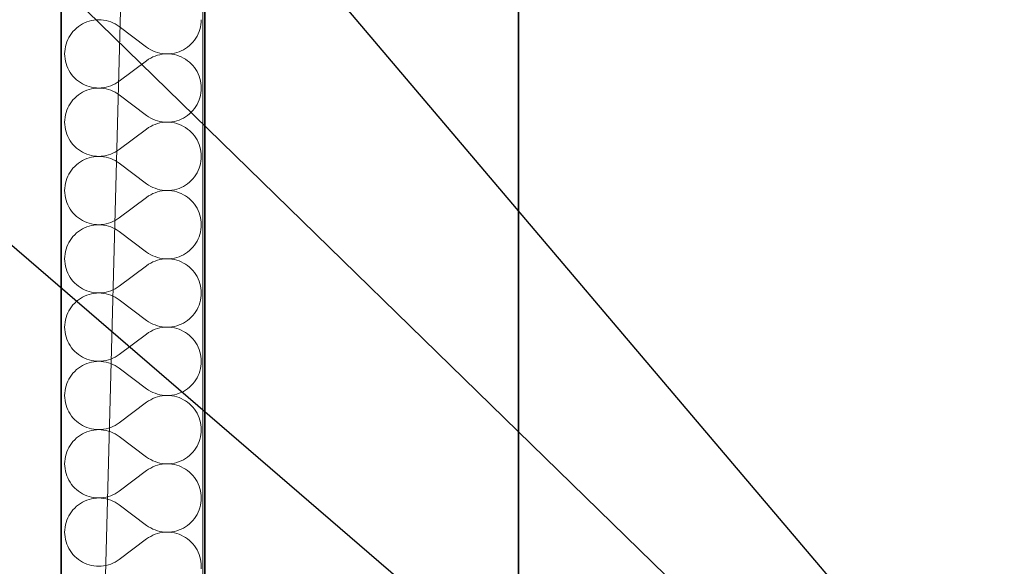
# Model space of a CAD drawing. Header units: millimetres. Extents: x -8078 to 241103, y -4319 to 602442.
# Tile 112 of 148: x 80124 to 81222, y 283381 to 283991. Entities that reach past the tile are written whole.
import ezdxf

# ---------------------------------------------------------------- set-up
doc = ezdxf.new("R2010")
doc.units = ezdxf.units.MM
doc.header["$MEASUREMENT"] = 0
for name, color, linetype in [('#podkład', 252, 'Continuous'), ('- A - ocieplenie', 7, 'Continuous'), ('FLUID-WK6-150-NUM', 7, 'Continuous'), ('Konstrukcja - Stropy', 7, 'Continuous'), ('Konstrukcja - Ściany zewnętrzne', 7, 'Continuous')]:
    doc.layers.add(name, color=color, linetype=linetype)
doc.styles.add('FDBES', font='simplex.shx')
doc.dimstyles.new('FDBES', dxfattribs={"dimscale": 50, "dimtxt": 4, "dimasz": 2.5, "dimexe": 0.8, "dimexo": 2, "dimgap": 1, "dimtad": 1, "dimdsep": 46, "dimtxsty": 'FDBES', "dimcen": 2.5, "dimclrd": 4, "dimclre": 5, "dimadec": 0, "dimazin": 0, "dimtfac": 1, "dimtmove": 0, "dimatfit": 3, "dimfxl": 1, "dimarcsym": 0})

# ---------------------------------------------------------------- blocks, each defined once
blk = doc.blocks.new('UHYGFFFF')
at = {"layer": '- A - ocieplenie', "color": 252, "linetype": 'Continuous', "lineweight": 35, "ltscale": 100}
for p, q in [((19777.5, 387506.9), (19777.5, 382744.3)), ((19937.5, 382893.7), (19937.5, 387506.9))]:
    blk.add_line(p, q, dxfattribs=at)
at = {"layer": '- A - ocieplenie', "color": 252, "linetype": 'Continuous', "lineweight": 13, "ltscale": 100}
for p, q in [((19806.1, 384507.2), (19803.6, 384506.2)), ((19808.7, 384508.1), (19806.1, 384507.2)), ((19811.3, 384508.8), (19808.7, 384508.1)), ((19814, 384509.2), (19811.3, 384508.8)), ((19816.7, 384509.5), (19814, 384509.2)), ((19819.4, 384509.6), (19816.7, 384509.5)), ((19822.1, 384509.5), (19819.4, 384509.6)), ((19824.8, 384509.2), (19822.1, 384509.5)), ((19827.5, 384508.7), (19824.8, 384509.2)), ((19830.1, 384508.1), (19827.5, 384508.7)), ((19832.7, 384507.2), (19830.1, 384508.1)), ((19835.2, 384506.2), (19832.7, 384507.2)), ((19933.3, 384504.2), (19933.6, 384506.9)), ((19933.6, 384506.9), (19933.7, 384509.6)), ((19790.6, 384496.5), (19788.9, 384494.4)), ((19792.5, 384498.5), (19790.6, 384496.5)), ((19794.4, 384500.3), (19792.5, 384498.5)), ((19796.6, 384502), (19794.4, 384500.3)), ((19798.8, 384503.6), (19796.6, 384502)), ((19801.1, 384505), (19798.8, 384503.6)), ((19803.6, 384506.2), (19801.1, 384505)), ((19837.7, 384504.9), (19835.2, 384506.2)), ((19840, 384503.6), (19837.7, 384504.9)), ((19842.2, 384502), (19840, 384503.6)), ((19872.7, 384479.1), (19842.2, 384502)), ((19930.2, 384493.8), (19931.3, 384496.3)), ((19931.3, 384496.3), (19932.1, 384498.9)), ((19932.1, 384498.9), (19932.8, 384501.5)), ((19932.8, 384501.5), (19933.3, 384504.2)), ((19783.7, 384484.8), (19782.8, 384482.3)), ((19784.7, 384487.4), (19783.7, 384484.8)), ((19786, 384489.8), (19784.7, 384487.4)), ((19787.3, 384492.1), (19786, 384489.8)), ((19788.9, 384494.4), (19787.3, 384492.1)), ((19924.4, 384484.7), (19926.1, 384486.8)), ((19926.1, 384486.8), (19927.6, 384489)), ((19927.6, 384489), (19929, 384491.4)), ((19929, 384491.4), (19930.2, 384493.8)), ((19781.4, 384474.2), (19781.3, 384471.5)), ((19781.7, 384476.9), (19781.4, 384474.2)), ((19782.2, 384479.6), (19781.7, 384476.9)), ((19782.8, 384482.3), (19782.2, 384479.6)), ((19872.7, 384479.1), (19875, 384477.6)), ((19875, 384477.6), (19877.3, 384476.2)), ((19877.3, 384476.2), (19879.7, 384475)), ((19879.7, 384475), (19882.2, 384473.9)), ((19882.2, 384473.9), (19884.8, 384473.1)), ((19906.3, 384473.1), (19908.9, 384473.9)), ((19908.9, 384473.9), (19911.4, 384475)), ((19911.4, 384475), (19913.8, 384476.2)), ((19913.8, 384476.2), (19916.2, 384477.6)), ((19916.2, 384477.6), (19918.4, 384479.1)), ((19918.4, 384479.1), (19920.5, 384480.8)), ((19920.5, 384480.8), (19922.5, 384482.7)), ((19922.5, 384482.7), (19924.4, 384484.7)), ((19781.3, 384471.5), (19781.4, 384468.8)), ((19781.4, 384468.8), (19781.7, 384466.1)), ((19781.7, 384466.1), (19782.2, 384463.4)), ((19782.2, 384463.4), (19782.8, 384460.8)), ((19872.7, 384463.9), (19842.2, 384441)), ((19875, 384465.5), (19872.7, 384463.9)), ((19877.3, 384466.8), (19875, 384465.5)), ((19879.7, 384468.1), (19877.3, 384466.8)), ((19882.2, 384469.1), (19879.7, 384468.1)), ((19884.8, 384470), (19882.2, 384469.1)), ((19884.8, 384473.1), (19887.4, 384472.4)), ((19887.4, 384470.6), (19884.8, 384470)), ((19887.4, 384472.4), (19890.1, 384471.9)), ((19890.1, 384471.1), (19887.4, 384470.6)), ((19890.1, 384471.9), (19892.8, 384471.6)), ((19892.8, 384471.4), (19890.1, 384471.1)), ((19892.8, 384471.6), (19895.5, 384471.5)), ((19895.5, 384471.5), (19892.8, 384471.4)), ((19895.5, 384471.5), (19898.3, 384471.6)), ((19898.3, 384471.4), (19895.5, 384471.5)), ((19898.3, 384471.6), (19901, 384471.9)), ((19901, 384471.1), (19898.3, 384471.4)), ((19901, 384471.9), (19903.7, 384472.4)), ((19903.7, 384470.7), (19901, 384471.1)), ((19903.7, 384472.4), (19906.3, 384473.1)), ((19906.3, 384470), (19903.7, 384470.7)), ((19908.9, 384469.1), (19906.3, 384470)), ((19911.4, 384468.1), (19908.9, 384469.1)), ((19913.8, 384466.9), (19911.4, 384468.1)), ((19916.2, 384465.5), (19913.8, 384466.9)), ((19918.4, 384463.9), (19916.2, 384465.5)), ((19920.5, 384462.2), (19918.4, 384463.9)), ((19782.8, 384460.8), (19783.7, 384458.2)), ((19783.7, 384458.2), (19784.7, 384455.7)), ((19784.7, 384455.7), (19786, 384453.3)), ((19786, 384453.3), (19787.3, 384450.9)), ((19922.5, 384460.4), (19920.5, 384462.2)), ((19924.4, 384458.4), (19922.5, 384460.4)), ((19926.1, 384456.3), (19924.4, 384458.4)), ((19927.6, 384454), (19926.1, 384456.3)), ((19929, 384451.7), (19927.6, 384454)), ((19787.3, 384450.9), (19788.9, 384448.7)), ((19788.9, 384448.7), (19790.6, 384446.6)), ((19790.6, 384446.6), (19792.5, 384444.6)), ((19792.5, 384444.6), (19794.4, 384442.7)), ((19794.4, 384442.7), (19796.6, 384441)), ((19796.6, 384441), (19798.8, 384439.5)), ((19840, 384439.5), (19842.2, 384441)), ((19930.2, 384449.3), (19929, 384451.7)), ((19931.3, 384446.7), (19930.2, 384449.3)), ((19932.1, 384444.2), (19931.3, 384446.7)), ((19932.8, 384441.5), (19932.1, 384444.2)), ((19933.3, 384438.9), (19932.8, 384441.5)), ((19798.8, 384439.5), (19801.1, 384438.1)), ((19801.1, 384438.1), (19803.6, 384436.9)), ((19803.6, 384430), (19801.1, 384428.8)), ((19803.6, 384436.9), (19806.1, 384435.8)), ((19806.1, 384431), (19803.6, 384430)), ((19806.1, 384435.8), (19808.7, 384435)), ((19808.7, 384431.9), (19806.1, 384431)), ((19808.7, 384435), (19811.3, 384434.3)), ((19811.3, 384432.6), (19808.7, 384431.9)), ((19811.3, 384434.3), (19814, 384433.8)), ((19814, 384433), (19811.3, 384432.6)), ((19814, 384433.8), (19816.7, 384433.5)), ((19816.7, 384433.3), (19814, 384433)), ((19816.7, 384433.5), (19819.4, 384433.4)), ((19819.4, 384433.4), (19816.7, 384433.3)), ((19819.4, 384433.4), (19822.1, 384433.5)), ((19822.1, 384433.3), (19819.4, 384433.4)), ((19822.1, 384433.5), (19824.8, 384433.8)), ((19824.8, 384433), (19822.1, 384433.3)), ((19824.8, 384433.8), (19827.5, 384434.3)), ((19827.5, 384432.6), (19824.8, 384433)), ((19827.5, 384434.3), (19830.1, 384435)), ((19830.1, 384431.9), (19827.5, 384432.6)), ((19830.1, 384435), (19832.7, 384435.8)), ((19832.7, 384431), (19830.1, 384431.9)), ((19832.7, 384435.8), (19835.2, 384436.9)), ((19835.2, 384430), (19832.7, 384431)), ((19835.2, 384436.9), (19837.7, 384438.1)), ((19837.7, 384428.8), (19835.2, 384430)), ((19837.7, 384438.1), (19840, 384439.5)), ((19933.6, 384436.1), (19933.3, 384438.9)), ((19933.3, 384428), (19933.6, 384430.7)), ((19933.7, 384433.4), (19933.6, 384436.1)), ((19933.6, 384430.7), (19933.7, 384433.4)), ((19790.6, 384420.3), (19788.9, 384418.2)), ((19792.5, 384422.3), (19790.6, 384420.3)), ((19794.4, 384424.1), (19792.5, 384422.3)), ((19796.6, 384425.8), (19794.4, 384424.1)), ((19798.8, 384427.4), (19796.6, 384425.8)), ((19801.1, 384428.8), (19798.8, 384427.4)), ((19840, 384427.4), (19837.7, 384428.8)), ((19842.2, 384425.8), (19840, 384427.4)), ((19872.7, 384403), (19842.2, 384425.8)), ((19930.2, 384417.6), (19931.3, 384420.1)), ((19931.3, 384420.1), (19932.1, 384422.7)), ((19932.1, 384422.7), (19932.8, 384425.3)), ((19932.8, 384425.3), (19933.3, 384428)), ((19783.7, 384408.7), (19782.8, 384406.1)), ((19784.7, 384411.2), (19783.7, 384408.7)), ((19786, 384413.6), (19784.7, 384411.2)), ((19787.3, 384415.9), (19786, 384413.6)), ((19788.9, 384418.2), (19787.3, 384415.9)), ((19922.5, 384406.5), (19924.4, 384408.5)), ((19924.4, 384408.5), (19926.1, 384410.6)), ((19926.1, 384410.6), (19927.6, 384412.8)), ((19927.6, 384412.8), (19929, 384415.2)), ((19929, 384415.2), (19930.2, 384417.6)), ((19781.4, 384398.1), (19781.3, 384395.3)), ((19781.7, 384400.8), (19781.4, 384398.1)), ((19782.2, 384403.4), (19781.7, 384400.8)), ((19782.8, 384406.1), (19782.2, 384403.4)), ((19872.7, 384403), (19875, 384401.4)), ((19875, 384401.4), (19877.3, 384400)), ((19877.3, 384400), (19879.7, 384398.8)), ((19879.7, 384398.8), (19882.2, 384397.7)), ((19882.2, 384397.7), (19884.8, 384396.9)), ((19906.3, 384396.9), (19908.9, 384397.7)), ((19908.9, 384397.7), (19911.4, 384398.8)), ((19911.4, 384398.8), (19913.8, 384400)), ((19913.8, 384400), (19916.2, 384401.4)), ((19916.2, 384401.4), (19918.4, 384402.9)), ((19918.4, 384402.9), (19920.5, 384404.6)), ((19920.5, 384404.6), (19922.5, 384406.5)), ((19781.3, 384395.3), (19781.4, 384392.6)), ((19781.4, 384392.6), (19781.7, 384389.9)), ((19781.7, 384389.9), (19782.2, 384387.2)), ((19782.2, 384387.2), (19782.8, 384384.6)), ((19872.7, 384387.7), (19842.2, 384364.9)), ((19875, 384389.3), (19872.7, 384387.7)), ((19877.3, 384390.7), (19875, 384389.3)), ((19879.7, 384391.9), (19877.3, 384390.7)), ((19882.2, 384392.9), (19879.7, 384391.9)), ((19884.8, 384393.8), (19882.2, 384392.9)), ((19884.8, 384396.9), (19887.4, 384396.2)), ((19887.4, 384394.5), (19884.8, 384393.8)), ((19887.4, 384396.2), (19890.1, 384395.7)), ((19890.1, 384394.9), (19887.4, 384394.5)), ((19890.1, 384395.7), (19892.8, 384395.4)), ((19892.8, 384395.2), (19890.1, 384394.9)), ((19892.8, 384395.4), (19895.5, 384395.3)), ((19895.5, 384395.3), (19892.8, 384395.2)), ((19895.5, 384395.3), (19898.3, 384395.4)), ((19898.3, 384395.2), (19895.5, 384395.3)), ((19898.3, 384395.4), (19901, 384395.7)), ((19901, 384394.9), (19898.3, 384395.2)), ((19901, 384395.7), (19903.7, 384396.2)), ((19903.7, 384394.5), (19901, 384394.9)), ((19903.7, 384396.2), (19906.3, 384396.9)), ((19906.3, 384393.8), (19903.7, 384394.5)), ((19908.9, 384392.9), (19906.3, 384393.8)), ((19911.4, 384391.9), (19908.9, 384392.9)), ((19913.8, 384390.7), (19911.4, 384391.9)), ((19916.2, 384389.3), (19913.8, 384390.7)), ((19918.4, 384387.7), (19916.2, 384389.3)), ((19920.5, 384386), (19918.4, 384387.7)), ((19922.5, 384384.2), (19920.5, 384386)), ((19782.8, 384384.6), (19783.7, 384382)), ((19783.7, 384382), (19784.7, 384379.5)), ((19784.7, 384379.5), (19786, 384377.1)), ((19786, 384377.1), (19787.3, 384374.7)), ((19924.4, 384382.2), (19922.5, 384384.2)), ((19926.1, 384380.1), (19924.4, 384382.2)), ((19927.6, 384377.8), (19926.1, 384380.1)), ((19929, 384375.5), (19927.6, 384377.8)), ((19930.2, 384373.1), (19929, 384375.5)), ((19787.3, 384374.7), (19788.9, 384372.5)), ((19788.9, 384372.5), (19790.6, 384370.4)), ((19790.6, 384370.4), (19792.5, 384368.4)), ((19792.5, 384368.4), (19794.4, 384366.5)), ((19794.4, 384366.5), (19796.6, 384364.8)), ((19796.6, 384364.8), (19798.8, 384363.3)), ((19840, 384363.3), (19842.2, 384364.9)), ((19931.3, 384370.6), (19930.2, 384373.1)), ((19932.1, 384368), (19931.3, 384370.6)), ((19932.8, 384365.3), (19932.1, 384368)), ((19933.3, 384362.7), (19932.8, 384365.3)), ((19798.8, 384363.3), (19801.1, 384361.9)), ((19801.1, 384361.9), (19803.6, 384360.7)), ((19803.6, 384353.8), (19801.1, 384352.6)), ((19803.6, 384360.7), (19806.1, 384359.6)), ((19806.1, 384354.8), (19803.6, 384353.8)), ((19806.1, 384359.6), (19808.7, 384358.8)), ((19808.7, 384355.7), (19806.1, 384354.8)), ((19808.7, 384358.8), (19811.3, 384358.1)), ((19811.3, 384356.4), (19808.7, 384355.7)), ((19811.3, 384358.1), (19814, 384357.6)), ((19814, 384356.9), (19811.3, 384356.4)), ((19814, 384357.6), (19816.7, 384357.3)), ((19816.7, 384357.1), (19814, 384356.9)), ((19816.7, 384357.3), (19819.4, 384357.2)), ((19819.4, 384357.2), (19816.7, 384357.1)), ((19819.4, 384357.2), (19822.1, 384357.3)), ((19822.1, 384357.1), (19819.4, 384357.2)), ((19822.1, 384357.3), (19824.8, 384357.6)), ((19824.8, 384356.8), (19822.1, 384357.1)), ((19824.8, 384357.6), (19827.5, 384358.1)), ((19827.5, 384356.4), (19824.8, 384356.8)), ((19827.5, 384358.1), (19830.1, 384358.8)), ((19830.1, 384355.7), (19827.5, 384356.4)), ((19830.1, 384358.8), (19832.7, 384359.7)), ((19832.7, 384354.8), (19830.1, 384355.7)), ((19832.7, 384359.7), (19835.2, 384360.7)), ((19835.2, 384353.8), (19832.7, 384354.8)), ((19835.2, 384360.7), (19837.7, 384361.9)), ((19837.7, 384352.6), (19835.2, 384353.8)), ((19837.7, 384361.9), (19840, 384363.3)), ((19933.6, 384360), (19933.3, 384362.7)), ((19933.3, 384351.8), (19933.6, 384354.5)), ((19933.7, 384357.2), (19933.6, 384360)), ((19933.6, 384354.5), (19933.7, 384357.2)), ((19790.6, 384344.1), (19788.9, 384342)), ((19792.5, 384346.1), (19790.6, 384344.1)), ((19794.4, 384347.9), (19792.5, 384346.1)), ((19796.6, 384349.6), (19794.4, 384347.9)), ((19798.8, 384351.2), (19796.6, 384349.6)), ((19801.1, 384352.6), (19798.8, 384351.2)), ((19840, 384351.2), (19837.7, 384352.6)), ((19842.2, 384349.6), (19840, 384351.2)), ((19872.7, 384326.8), (19842.2, 384349.6)), ((19930.2, 384341.4), (19931.3, 384343.9)), ((19931.3, 384343.9), (19932.1, 384346.5)), ((19932.1, 384346.5), (19932.8, 384349.1)), ((19932.8, 384349.1), (19933.3, 384351.8)), ((19783.7, 384332.5), (19782.8, 384329.9)), ((19784.7, 384335), (19783.7, 384332.5)), ((19786, 384337.4), (19784.7, 384335)), ((19787.3, 384339.7), (19786, 384337.4)), ((19788.9, 384342), (19787.3, 384339.7)), ((19922.5, 384330.3), (19924.4, 384332.3)), ((19924.4, 384332.3), (19926.1, 384334.4)), ((19926.1, 384334.4), (19927.6, 384336.6)), ((19927.6, 384336.6), (19929, 384339)), ((19929, 384339), (19930.2, 384341.4)), ((19781.4, 384321.9), (19781.3, 384319.1)), ((19781.7, 384324.6), (19781.4, 384321.9)), ((19782.2, 384327.2), (19781.7, 384324.6)), ((19782.8, 384329.9), (19782.2, 384327.2)), ((19872.7, 384326.8), (19875, 384325.2)), ((19875, 384325.2), (19877.3, 384323.8)), ((19877.3, 384323.8), (19879.7, 384322.6)), ((19879.7, 384322.6), (19882.2, 384321.6)), ((19882.2, 384321.6), (19884.8, 384320.7)), ((19884.8, 384320.7), (19887.4, 384320)), ((19903.7, 384320), (19906.3, 384320.7)), ((19906.3, 384320.7), (19908.9, 384321.5)), ((19908.9, 384321.5), (19911.4, 384322.6)), ((19911.4, 384322.6), (19913.8, 384323.8)), ((19913.8, 384323.8), (19916.2, 384325.2)), ((19916.2, 384325.2), (19918.4, 384326.7)), ((19918.4, 384326.7), (19920.5, 384328.4)), ((19920.5, 384328.4), (19922.5, 384330.3)), ((19781.3, 384319.1), (19781.4, 384316.4)), ((19781.4, 384316.4), (19781.7, 384313.7)), ((19781.7, 384313.7), (19782.2, 384311)), ((19782.2, 384311), (19782.8, 384308.4)), ((19872.7, 384311.5), (19842.2, 384288.7)), ((19875, 384313.1), (19872.7, 384311.5)), ((19877.3, 384314.5), (19875, 384313.1)), ((19879.7, 384315.7), (19877.3, 384314.5)), ((19882.2, 384316.7), (19879.7, 384315.7)), ((19884.8, 384317.6), (19882.2, 384316.7)), ((19887.4, 384318.3), (19884.8, 384317.6)), ((19887.4, 384320), (19890.1, 384319.5)), ((19890.1, 384318.8), (19887.4, 384318.3)), ((19890.1, 384319.5), (19892.8, 384319.2)), ((19892.8, 384319), (19890.1, 384318.8)), ((19892.8, 384319.2), (19895.5, 384319.1)), ((19895.5, 384319.1), (19892.8, 384319)), ((19895.5, 384319.1), (19898.3, 384319.2)), ((19898.3, 384319), (19895.5, 384319.1)), ((19898.3, 384319.2), (19901, 384319.5)), ((19901, 384318.8), (19898.3, 384319)), ((19901, 384319.5), (19903.7, 384320)), ((19903.7, 384318.3), (19901, 384318.8)), ((19906.3, 384317.6), (19903.7, 384318.3)), ((19908.9, 384316.7), (19906.3, 384317.6)), ((19911.4, 384315.7), (19908.9, 384316.7)), ((19913.8, 384314.5), (19911.4, 384315.7)), ((19916.2, 384313.1), (19913.8, 384314.5)), ((19918.4, 384311.6), (19916.2, 384313.1)), ((19920.5, 384309.8), (19918.4, 384311.6)), ((19922.5, 384308), (19920.5, 384309.8)), ((19782.8, 384308.4), (19783.7, 384305.8)), ((19783.7, 384305.8), (19784.7, 384303.3)), ((19784.7, 384303.3), (19786, 384300.9)), ((19786, 384300.9), (19787.3, 384298.5)), ((19787.3, 384298.5), (19788.9, 384296.3)), ((19924.4, 384306), (19922.5, 384308)), ((19926.1, 384303.9), (19924.4, 384306)), ((19927.6, 384301.7), (19926.1, 384303.9)), ((19929, 384299.3), (19927.6, 384301.7)), ((19930.2, 384296.9), (19929, 384299.3)), ((19788.9, 384296.3), (19790.6, 384294.2)), ((19790.6, 384294.2), (19792.5, 384292.2)), ((19792.5, 384292.2), (19794.4, 384290.3)), ((19794.4, 384290.3), (19796.6, 384288.6)), ((19796.6, 384288.6), (19798.8, 384287.1)), ((19840, 384287.1), (19842.2, 384288.7)), ((19931.3, 384294.4), (19930.2, 384296.9)), ((19932.1, 384291.8), (19931.3, 384294.4)), ((19932.8, 384289.1), (19932.1, 384291.8)), ((19933.3, 384286.5), (19932.8, 384289.1)), ((19798.8, 384287.1), (19801.1, 384285.7)), ((19801.1, 384276.4), (19798.8, 384275)), ((19801.1, 384285.7), (19803.6, 384284.5)), ((19803.6, 384277.6), (19801.1, 384276.4)), ((19803.6, 384284.5), (19806.1, 384283.4)), ((19806.1, 384278.7), (19803.6, 384277.6)), ((19806.1, 384283.4), (19808.7, 384282.6)), ((19808.7, 384279.5), (19806.1, 384278.7)), ((19808.7, 384282.6), (19811.3, 384281.9)), ((19811.3, 384280.2), (19808.7, 384279.5)), ((19811.3, 384281.9), (19814, 384281.4)), ((19814, 384280.7), (19811.3, 384280.2)), ((19814, 384281.4), (19816.7, 384281.1)), ((19816.7, 384281), (19814, 384280.7)), ((19816.7, 384281.1), (19819.4, 384281)), ((19819.4, 384281), (19816.7, 384281)), ((19819.4, 384281), (19822.1, 384281.1)), ((19822.1, 384280.9), (19819.4, 384281)), ((19822.1, 384281.1), (19824.8, 384281.4)), ((19824.8, 384280.7), (19822.1, 384280.9)), ((19824.8, 384281.4), (19827.5, 384281.9)), ((19827.5, 384280.2), (19824.8, 384280.7)), ((19827.5, 384281.9), (19830.1, 384282.6)), ((19830.1, 384279.5), (19827.5, 384280.2)), ((19830.1, 384282.6), (19832.7, 384283.5)), ((19832.7, 384278.6), (19830.1, 384279.5)), ((19832.7, 384283.5), (19835.2, 384284.5)), ((19835.2, 384277.6), (19832.7, 384278.6)), ((19835.2, 384284.5), (19837.7, 384285.7)), ((19837.7, 384276.4), (19835.2, 384277.6)), ((19837.7, 384285.7), (19840, 384287.1)), ((19840, 384275), (19837.7, 384276.4)), ((19933.6, 384283.8), (19933.3, 384286.5)), ((19933.3, 384275.6), (19933.6, 384278.3)), ((19933.7, 384281), (19933.6, 384283.8)), ((19933.6, 384278.3), (19933.7, 384281)), ((19788.9, 384265.8), (19787.3, 384263.6)), ((19790.6, 384267.9), (19788.9, 384265.8)), ((19792.5, 384269.9), (19790.6, 384267.9)), ((19794.4, 384271.8), (19792.5, 384269.9)), ((19796.6, 384273.5), (19794.4, 384271.8)), ((19798.8, 384275), (19796.6, 384273.5)), ((19842.2, 384273.4), (19840, 384275)), ((19872.7, 384250.6), (19842.2, 384273.4)), ((19929, 384262.8), (19930.2, 384265.2)), ((19930.2, 384265.2), (19931.3, 384267.7)), ((19931.3, 384267.7), (19932.1, 384270.3)), ((19932.1, 384270.3), (19932.8, 384272.9)), ((19932.8, 384272.9), (19933.3, 384275.6)), ((19783.7, 384256.3), (19782.8, 384253.7)), ((19784.7, 384258.8), (19783.7, 384256.3)), ((19786, 384261.2), (19784.7, 384258.8)), ((19787.3, 384263.6), (19786, 384261.2)), ((19922.5, 384254.1), (19924.4, 384256.1)), ((19924.4, 384256.1), (19926.1, 384258.2)), ((19926.1, 384258.2), (19927.6, 384260.4)), ((19927.6, 384260.4), (19929, 384262.8)), ((19781.4, 384245.7), (19781.3, 384243)), ((19781.7, 384248.4), (19781.4, 384245.7)), ((19782.2, 384251.1), (19781.7, 384248.4)), ((19782.8, 384253.7), (19782.2, 384251.1)), ((19872.7, 384250.6), (19875, 384249)), ((19875, 384249), (19877.3, 384247.6)), ((19877.3, 384247.6), (19879.7, 384246.4)), ((19879.7, 384246.4), (19882.2, 384245.4)), ((19882.2, 384245.4), (19884.8, 384244.5)), ((19884.8, 384244.5), (19887.4, 384243.8)), ((19887.4, 384243.8), (19890.1, 384243.3)), ((19890.1, 384243.3), (19892.8, 384243.1)), ((19898.3, 384243), (19901, 384243.3)), ((19901, 384243.3), (19903.7, 384243.8)), ((19903.7, 384243.8), (19906.3, 384244.5)), ((19906.3, 384244.5), (19908.9, 384245.3)), ((19908.9, 384245.3), (19911.4, 384246.4)), ((19911.4, 384246.4), (19913.8, 384247.6)), ((19913.8, 384247.6), (19916.2, 384249)), ((19916.2, 384249), (19918.4, 384250.5)), ((19918.4, 384250.5), (19920.5, 384252.2)), ((19920.5, 384252.2), (19922.5, 384254.1)), ((19781.3, 384243), (19781.4, 384240.2)), ((19781.4, 384240.2), (19781.7, 384237.5)), ((19781.7, 384237.5), (19782.2, 384234.9)), ((19782.2, 384234.9), (19782.8, 384232.2)), ((19782.8, 384232.2), (19783.7, 384229.6)), ((19872.7, 384235.3), (19842.2, 384212.5)), ((19875, 384236.9), (19872.7, 384235.3)), ((19877.3, 384238.3), (19875, 384236.9)), ((19879.7, 384239.5), (19877.3, 384238.3)), ((19882.2, 384240.5), (19879.7, 384239.5)), ((19884.8, 384241.4), (19882.2, 384240.5)), ((19887.4, 384242.1), (19884.8, 384241.4)), ((19890.1, 384242.6), (19887.4, 384242.1)), ((19892.8, 384242.9), (19890.1, 384242.6)), ((19892.8, 384243.1), (19895.5, 384243)), ((19895.5, 384243), (19892.8, 384242.9)), ((19895.5, 384243), (19898.3, 384243)), ((19898.3, 384242.9), (19895.5, 384243)), ((19901, 384242.6), (19898.3, 384242.9)), ((19903.7, 384242.1), (19901, 384242.6)), ((19906.3, 384241.4), (19903.7, 384242.1)), ((19908.9, 384240.6), (19906.3, 384241.4)), ((19911.4, 384239.5), (19908.9, 384240.6)), ((19913.8, 384238.3), (19911.4, 384239.5)), ((19916.2, 384236.9), (19913.8, 384238.3)), ((19918.4, 384235.4), (19916.2, 384236.9)), ((19920.5, 384233.7), (19918.4, 384235.4)), ((19922.5, 384231.8), (19920.5, 384233.7)), ((19783.7, 384229.6), (19784.7, 384227.1)), ((19784.7, 384227.1), (19786, 384224.7)), ((19786, 384224.7), (19787.3, 384222.3)), ((19787.3, 384222.3), (19788.9, 384220.1)), ((19924.4, 384229.8), (19922.5, 384231.8)), ((19926.1, 384227.7), (19924.4, 384229.8)), ((19927.6, 384225.5), (19926.1, 384227.7)), ((19929, 384223.1), (19927.6, 384225.5)), ((19930.2, 384220.7), (19929, 384223.1)), ((19788.9, 384220.1), (19790.6, 384218)), ((19790.6, 384218), (19792.5, 384216)), ((19792.5, 384216), (19794.4, 384214.2)), ((19794.4, 384214.2), (19796.6, 384212.4)), ((19796.6, 384212.4), (19798.8, 384210.9)), ((19798.8, 384210.9), (19801.1, 384209.5)), ((19837.7, 384209.5), (19840, 384210.9)), ((19840, 384210.9), (19842.2, 384212.5)), ((19931.3, 384218.2), (19930.2, 384220.7)), ((19932.1, 384215.6), (19931.3, 384218.2)), ((19932.8, 384213), (19932.1, 384215.6)), ((19933.3, 384210.3), (19932.8, 384213)), ((19933.6, 384207.6), (19933.3, 384210.3)), ((19801.1, 384200.2), (19798.8, 384198.8)), ((19801.1, 384209.5), (19803.6, 384208.3)), ((19803.6, 384201.4), (19801.1, 384200.2)), ((19803.6, 384208.3), (19806.1, 384207.3)), ((19806.1, 384202.5), (19803.6, 384201.4)), ((19806.1, 384207.3), (19808.7, 384206.4)), ((19808.7, 384203.3), (19806.1, 384202.5)), ((19808.7, 384206.4), (19811.3, 384205.7)), ((19811.3, 384204), (19808.7, 384203.3)), ((19811.3, 384205.7), (19814, 384205.2)), ((19814, 384204.5), (19811.3, 384204)), ((19814, 384205.2), (19816.7, 384205)), ((19816.7, 384204.8), (19814, 384204.5)), ((19816.7, 384205), (19819.4, 384204.9)), ((19819.4, 384204.9), (19816.7, 384204.8)), ((19819.4, 384204.9), (19822.1, 384205)), ((19822.1, 384204.8), (19819.4, 384204.9)), ((19822.1, 384205), (19824.8, 384205.2)), ((19824.8, 384204.5), (19822.1, 384204.8)), ((19824.8, 384205.2), (19827.5, 384205.7)), ((19827.5, 384204), (19824.8, 384204.5)), ((19827.5, 384205.7), (19830.1, 384206.4)), ((19830.1, 384203.3), (19827.5, 384204)), ((19830.1, 384206.4), (19832.7, 384207.3)), ((19832.7, 384202.4), (19830.1, 384203.3)), ((19832.7, 384207.3), (19835.2, 384208.3)), ((19835.2, 384201.4), (19832.7, 384202.4)), ((19835.2, 384208.3), (19837.7, 384209.5)), ((19837.7, 384200.2), (19835.2, 384201.4)), ((19840, 384198.8), (19837.7, 384200.2)), ((19932.8, 384196.8), (19933.3, 384199.4)), ((19933.3, 384199.4), (19933.6, 384202.1)), ((19933.7, 384204.9), (19933.6, 384207.6)), ((19933.6, 384202.1), (19933.7, 384204.9)), ((19788.9, 384189.6), (19787.3, 384187.4)), ((19790.6, 384191.7), (19788.9, 384189.6)), ((19792.5, 384193.7), (19790.6, 384191.7)), ((19794.4, 384195.6), (19792.5, 384193.7)), ((19796.6, 384197.3), (19794.4, 384195.6)), ((19798.8, 384198.8), (19796.6, 384197.3)), ((19842.2, 384197.2), (19840, 384198.8)), ((19872.7, 384174.4), (19842.2, 384197.2)), ((19929, 384186.6), (19930.2, 384189)), ((19930.2, 384189), (19931.3, 384191.5)), ((19931.3, 384191.5), (19932.1, 384194.1)), ((19932.1, 384194.1), (19932.8, 384196.8)), ((19782.8, 384177.5), (19782.2, 384174.9)), ((19783.7, 384180.1), (19782.8, 384177.5)), ((19784.7, 384182.6), (19783.7, 384180.1)), ((19786, 384185), (19784.7, 384182.6)), ((19787.3, 384187.4), (19786, 384185)), ((19920.5, 384176.1), (19922.5, 384177.9)), ((19922.5, 384177.9), (19924.4, 384179.9)), ((19924.4, 384179.9), (19926.1, 384182)), ((19926.1, 384182), (19927.6, 384184.3)), ((19927.6, 384184.3), (19929, 384186.6)), ((19781.4, 384169.5), (19781.3, 384166.8)), ((19781.3, 384166.8), (19781.4, 384164)), ((19781.7, 384172.2), (19781.4, 384169.5)), ((19782.2, 384174.9), (19781.7, 384172.2)), ((19872.7, 384174.4), (19875, 384172.8)), ((19875, 384172.8), (19877.3, 384171.4)), ((19877.3, 384171.4), (19879.7, 384170.2)), ((19879.7, 384170.2), (19882.2, 384169.2)), ((19882.2, 384169.2), (19884.8, 384168.3)), ((19884.8, 384168.3), (19887.4, 384167.6)), ((19887.4, 384167.6), (19890.1, 384167.2)), ((19890.1, 384166.4), (19887.4, 384165.9)), ((19890.1, 384167.2), (19892.8, 384166.9)), ((19892.8, 384166.7), (19890.1, 384166.4)), ((19892.8, 384166.9), (19895.5, 384166.8)), ((19895.5, 384166.8), (19892.8, 384166.7)), ((19895.5, 384166.8), (19898.3, 384166.9)), ((19898.3, 384166.7), (19895.5, 384166.8)), ((19898.3, 384166.9), (19901, 384167.1)), ((19901, 384166.4), (19898.3, 384166.7)), ((19901, 384167.1), (19903.7, 384167.6)), ((19903.7, 384165.9), (19901, 384166.4)), ((19903.7, 384167.6), (19906.3, 384168.3)), ((19906.3, 384168.3), (19908.9, 384169.2)), ((19908.9, 384169.2), (19911.4, 384170.2)), ((19911.4, 384170.2), (19913.8, 384171.4)), ((19913.8, 384171.4), (19916.2, 384172.8)), ((19916.2, 384172.8), (19918.4, 384174.4)), ((19918.4, 384174.4), (19920.5, 384176.1)), ((19781.4, 384164), (19781.7, 384161.3)), ((19781.7, 384161.3), (19782.2, 384158.7)), ((19782.2, 384158.7), (19782.8, 384156)), ((19782.8, 384156), (19783.7, 384153.4)), ((19872.7, 384159.1), (19842.2, 384136.3)), ((19875, 384160.7), (19872.7, 384159.1)), ((19877.3, 384162.1), (19875, 384160.7)), ((19879.7, 384163.3), (19877.3, 384162.1)), ((19882.2, 384164.4), (19879.7, 384163.3)), ((19884.8, 384165.2), (19882.2, 384164.4)), ((19887.4, 384165.9), (19884.8, 384165.2)), ((19906.3, 384165.2), (19903.7, 384165.9)), ((19908.9, 384164.4), (19906.3, 384165.2)), ((19911.4, 384163.3), (19908.9, 384164.4)), ((19913.8, 384162.1), (19911.4, 384163.3)), ((19916.2, 384160.7), (19913.8, 384162.1)), ((19918.4, 384159.2), (19916.2, 384160.7)), ((19920.5, 384157.5), (19918.4, 384159.2)), ((19922.5, 384155.6), (19920.5, 384157.5)), ((19924.4, 384153.6), (19922.5, 384155.6)), ((19783.7, 384153.4), (19784.7, 384150.9)), ((19784.7, 384150.9), (19786, 384148.5)), ((19786, 384148.5), (19787.3, 384146.2)), ((19787.3, 384146.2), (19788.9, 384143.9)), ((19926.1, 384151.5), (19924.4, 384153.6)), ((19927.6, 384149.3), (19926.1, 384151.5)), ((19929, 384146.9), (19927.6, 384149.3)), ((19930.2, 384144.5), (19929, 384146.9)), ((19931.3, 384142), (19930.2, 384144.5)), ((19788.9, 384143.9), (19790.6, 384141.8)), ((19790.6, 384141.8), (19792.5, 384139.8)), ((19792.5, 384139.8), (19794.4, 384138)), ((19794.4, 384138), (19796.6, 384136.3)), ((19796.6, 384136.3), (19798.8, 384134.7)), ((19798.8, 384134.7), (19801.1, 384133.3)), ((19837.7, 384133.3), (19840, 384134.7)), ((19840, 384134.7), (19842.2, 384136.3)), ((19932.1, 384139.4), (19931.3, 384142)), ((19932.8, 384136.8), (19932.1, 384139.4)), ((19933.3, 384134.1), (19932.8, 384136.8)), ((19933.6, 384131.4), (19933.3, 384134.1)), ((19798.8, 384122.6), (19796.6, 384121.1)), ((19801.1, 384124), (19798.8, 384122.6)), ((19801.1, 384133.3), (19803.6, 384132.1)), ((19803.6, 384125.2), (19801.1, 384124)), ((19803.6, 384132.1), (19806.1, 384131.1)), ((19806.1, 384126.3), (19803.6, 384125.2)), ((19806.1, 384131.1), (19808.7, 384130.2)), ((19808.7, 384127.1), (19806.1, 384126.3)), ((19808.7, 384130.2), (19811.3, 384129.5)), ((19811.3, 384127.8), (19808.7, 384127.1)), ((19811.3, 384129.5), (19814, 384129.1)), ((19814, 384128.3), (19811.3, 384127.8)), ((19814, 384129.1), (19816.7, 384128.8)), ((19816.7, 384128.6), (19814, 384128.3)), ((19816.7, 384128.8), (19819.4, 384128.7)), ((19819.4, 384128.7), (19816.7, 384128.6)), ((19819.4, 384128.7), (19822.1, 384128.8)), ((19822.1, 384128.6), (19819.4, 384128.7)), ((19822.1, 384128.8), (19824.8, 384129.1)), ((19824.8, 384128.3), (19822.1, 384128.6)), ((19824.8, 384129.1), (19827.5, 384129.5)), ((19827.5, 384127.8), (19824.8, 384128.3)), ((19827.5, 384129.5), (19830.1, 384130.2)), ((19830.1, 384127.1), (19827.5, 384127.8)), ((19830.1, 384130.2), (19832.7, 384131.1)), ((19832.7, 384126.3), (19830.1, 384127.1)), ((19832.7, 384131.1), (19835.2, 384132.1)), ((19835.2, 384125.2), (19832.7, 384126.3)), ((19835.2, 384132.1), (19837.7, 384133.3)), ((19837.7, 384124), (19835.2, 384125.2)), ((19840, 384122.6), (19837.7, 384124)), ((19842.2, 384121), (19840, 384122.6)), ((19932.8, 384120.6), (19933.3, 384123.2)), ((19933.3, 384123.2), (19933.6, 384125.9)), ((19933.7, 384128.7), (19933.6, 384131.4)), ((19933.6, 384125.9), (19933.7, 384128.7)), ((19788.9, 384113.4), (19787.3, 384111.2)), ((19790.6, 384115.5), (19788.9, 384113.4)), ((19792.5, 384117.5), (19790.6, 384115.5)), ((19794.4, 384119.4), (19792.5, 384117.5)), ((19796.6, 384121.1), (19794.4, 384119.4)), ((19872.7, 384098.2), (19842.2, 384121)), ((19929, 384110.4), (19930.2, 384112.8)), ((19930.2, 384112.8), (19931.3, 384115.3)), ((19931.3, 384115.3), (19932.1, 384117.9)), ((19932.1, 384117.9), (19932.8, 384120.6)), ((19782.8, 384101.3), (19782.2, 384098.7)), ((19783.7, 384103.9), (19782.8, 384101.3)), ((19784.7, 384106.4), (19783.7, 384103.9)), ((19786, 384108.8), (19784.7, 384106.4)), ((19787.3, 384111.2), (19786, 384108.8)), ((19920.5, 384099.9), (19922.5, 384101.7)), ((19922.5, 384101.7), (19924.4, 384103.7)), ((19924.4, 384103.7), (19926.1, 384105.8)), ((19926.1, 384105.8), (19927.6, 384108.1)), ((19927.6, 384108.1), (19929, 384110.4)), ((19781.4, 384093.3), (19781.3, 384090.6)), ((19781.3, 384090.6), (19781.4, 384087.9)), ((19781.7, 384096), (19781.4, 384093.3)), ((19782.2, 384098.7), (19781.7, 384096)), ((19872.7, 384098.2), (19875, 384096.6)), ((19875, 384096.6), (19877.3, 384095.2)), ((19877.3, 384095.2), (19879.7, 384094)), ((19879.7, 384094), (19882.2, 384093)), ((19882.2, 384093), (19884.8, 384092.1)), ((19884.8, 384092.1), (19887.4, 384091.4)), ((19887.4, 384089.7), (19884.8, 384089)), ((19887.4, 384091.4), (19890.1, 384091)), ((19890.1, 384090.2), (19887.4, 384089.7)), ((19890.1, 384091), (19892.8, 384090.7)), ((19892.8, 384090.5), (19890.1, 384090.2)), ((19892.8, 384090.7), (19895.5, 384090.6)), ((19895.5, 384090.6), (19892.8, 384090.5)), ((19895.5, 384090.6), (19898.3, 384090.7)), ((19898.3, 384090.5), (19895.5, 384090.6)), ((19898.3, 384090.7), (19901, 384091)), ((19901, 384090.2), (19898.3, 384090.5)), ((19901, 384091), (19903.7, 384091.4)), ((19903.7, 384089.7), (19901, 384090.2)), ((19903.7, 384091.4), (19906.3, 384092.1)), ((19906.3, 384089), (19903.7, 384089.7)), ((19906.3, 384092.1), (19908.9, 384093)), ((19908.9, 384093), (19911.4, 384094)), ((19911.4, 384094), (19913.8, 384095.2)), ((19913.8, 384095.2), (19916.2, 384096.6)), ((19916.2, 384096.6), (19918.4, 384098.2)), ((19918.4, 384098.2), (19920.5, 384099.9)), ((19781.4, 384087.9), (19781.7, 384085.1)), ((19781.7, 384085.1), (19782.2, 384082.5)), ((19782.2, 384082.5), (19782.8, 384079.8)), ((19782.8, 384079.8), (19783.7, 384077.3)), ((19872.7, 384083), (19842.2, 384060.1)), ((19875, 384084.5), (19872.7, 384083)), ((19877.3, 384085.9), (19875, 384084.5)), ((19879.7, 384087.1), (19877.3, 384085.9)), ((19882.2, 384088.2), (19879.7, 384087.1)), ((19884.8, 384089), (19882.2, 384088.2)), ((19908.9, 384088.2), (19906.3, 384089)), ((19911.4, 384087.1), (19908.9, 384088.2)), ((19913.8, 384085.9), (19911.4, 384087.1)), ((19916.2, 384084.5), (19913.8, 384085.9)), ((19918.4, 384083), (19916.2, 384084.5)), ((19920.5, 384081.3), (19918.4, 384083)), ((19922.5, 384079.4), (19920.5, 384081.3)), ((19924.4, 384077.4), (19922.5, 384079.4)), ((19783.7, 384077.3), (19784.7, 384074.7)), ((19784.7, 384074.7), (19786, 384072.3)), ((19786, 384072.3), (19787.3, 384070)), ((19787.3, 384070), (19788.9, 384067.7)), ((19788.9, 384067.7), (19790.6, 384065.6)), ((19926.1, 384075.3), (19924.4, 384077.4)), ((19927.6, 384073.1), (19926.1, 384075.3)), ((19929, 384070.7), (19927.6, 384073.1)), ((19930.2, 384068.3), (19929, 384070.7)), ((19931.3, 384065.8), (19930.2, 384068.3)), ((19790.6, 384065.6), (19792.5, 384063.6)), ((19792.5, 384063.6), (19794.4, 384061.8)), ((19794.4, 384061.8), (19796.6, 384060.1)), ((19796.6, 384060.1), (19798.8, 384058.5)), ((19798.8, 384058.5), (19801.1, 384057.1)), ((19801.1, 384057.1), (19803.6, 384055.9)), ((19835.2, 384055.9), (19837.7, 384057.2)), ((19837.7, 384057.2), (19840, 384058.5)), ((19840, 384058.5), (19842.2, 384060.1)), ((19932.1, 384063.2), (19931.3, 384065.8)), ((19932.8, 384060.6), (19932.1, 384063.2)), ((19933.3, 384057.9), (19932.8, 384060.6)), ((19933.6, 384055.2), (19933.3, 384057.9)), ((19798.8, 384046.4), (19796.6, 384044.9)), ((19801.1, 384047.8), (19798.8, 384046.4)), ((19803.6, 384049), (19801.1, 384047.8)), ((19803.6, 384055.9), (19806.1, 384054.9)), ((19806.1, 384050.1), (19803.6, 384049)), ((19806.1, 384054.9), (19808.7, 384054)), ((19808.7, 384050.9), (19806.1, 384050.1)), ((19808.7, 384054), (19811.3, 384053.3)), ((19811.3, 384051.6), (19808.7, 384050.9)), ((19811.3, 384053.3), (19814, 384052.9)), ((19814, 384052.1), (19811.3, 384051.6)), ((19814, 384052.9), (19816.7, 384052.6)), ((19816.7, 384052.4), (19814, 384052.1)), ((19816.7, 384052.6), (19819.4, 384052.5)), ((19819.4, 384052.5), (19816.7, 384052.4)), ((19819.4, 384052.5), (19822.1, 384052.6)), ((19822.1, 384052.4), (19819.4, 384052.5)), ((19822.1, 384052.6), (19824.8, 384052.9)), ((19824.8, 384052.1), (19822.1, 384052.4)), ((19824.8, 384052.9), (19827.5, 384053.4)), ((19827.5, 384051.6), (19824.8, 384052.1)), ((19827.5, 384053.4), (19830.1, 384054)), ((19830.1, 384050.9), (19827.5, 384051.6)), ((19830.1, 384054), (19832.7, 384054.9)), ((19832.7, 384050.1), (19830.1, 384050.9)), ((19832.7, 384054.9), (19835.2, 384055.9)), ((19835.2, 384049), (19832.7, 384050.1)), ((19837.7, 384047.8), (19835.2, 384049)), ((19840, 384046.4), (19837.7, 384047.8)), ((19842.2, 384044.9), (19840, 384046.4)), ((19932.8, 384044.4), (19933.3, 384047.1)), ((19933.3, 384047.1), (19933.6, 384049.8)), ((19933.7, 384052.5), (19933.6, 384055.2)), ((19933.6, 384049.8), (19933.7, 384052.5)), ((19787.3, 384035), (19786, 384032.6)), ((19788.9, 384037.2), (19787.3, 384035)), ((19790.6, 384039.3), (19788.9, 384037.2)), ((19792.5, 384041.3), (19790.6, 384039.3)), ((19794.4, 384043.2), (19792.5, 384041.3)), ((19796.6, 384044.9), (19794.4, 384043.2)), ((19872.7, 384022), (19842.2, 384044.9)), ((19929, 384034.2), (19930.2, 384036.6)), ((19930.2, 384036.6), (19931.3, 384039.2)), ((19931.3, 384039.2), (19932.1, 384041.7)), ((19932.1, 384041.7), (19932.8, 384044.4)), ((19782.8, 384025.1), (19782.2, 384022.5)), ((19783.7, 384027.7), (19782.8, 384025.1)), ((19784.7, 384030.2), (19783.7, 384027.7)), ((19786, 384032.6), (19784.7, 384030.2)), ((19918.4, 384022), (19920.5, 384023.7)), ((19920.5, 384023.7), (19922.5, 384025.5)), ((19922.5, 384025.5), (19924.4, 384027.5)), ((19924.4, 384027.5), (19926.1, 384029.6)), ((19926.1, 384029.6), (19927.6, 384031.9)), ((19927.6, 384031.9), (19929, 384034.2)), ((19781.4, 384017.1), (19781.3, 384014.4)), ((19781.3, 384014.4), (19781.4, 384011.7)), ((19781.7, 384019.8), (19781.4, 384017.1)), ((19782.2, 384022.5), (19781.7, 384019.8)), ((19872.7, 384022), (19875, 384020.4)), ((19875, 384020.4), (19877.3, 384019.1)), ((19877.3, 384019.1), (19879.7, 384017.8)), ((19879.7, 384017.8), (19882.2, 384016.8)), ((19882.2, 384016.8), (19884.8, 384015.9)), ((19884.8, 384012.8), (19882.2, 384012)), ((19884.8, 384015.9), (19887.4, 384015.3)), ((19887.4, 384013.5), (19884.8, 384012.8)), ((19887.4, 384015.3), (19890.1, 384014.8)), ((19890.1, 384014), (19887.4, 384013.5)), ((19890.1, 384014.8), (19892.8, 384014.5)), ((19892.8, 384014.3), (19890.1, 384014)), ((19892.8, 384014.5), (19895.5, 384014.4)), ((19895.5, 384014.4), (19892.8, 384014.3)), ((19895.5, 384014.4), (19898.3, 384014.5)), ((19898.3, 384014.3), (19895.5, 384014.4)), ((19898.3, 384014.5), (19901, 384014.8)), ((19901, 384014), (19898.3, 384014.3)), ((19901, 384014.8), (19903.7, 384015.2)), ((19903.7, 384013.5), (19901, 384014)), ((19903.7, 384015.2), (19906.3, 384015.9)), ((19906.3, 384012.8), (19903.7, 384013.5)), ((19906.3, 384015.9), (19908.9, 384016.8)), ((19908.9, 384012), (19906.3, 384012.8)), ((19908.9, 384016.8), (19911.4, 384017.8)), ((19911.4, 384017.8), (19913.8, 384019)), ((19913.8, 384019), (19916.2, 384020.4)), ((19916.2, 384020.4), (19918.4, 384022)), ((19781.4, 384011.7), (19781.7, 384009)), ((19781.7, 384009), (19782.2, 384006.3)), ((19782.2, 384006.3), (19782.8, 384003.6)), ((19782.8, 384003.6), (19783.7, 384001.1)), ((19872.7, 384006.8), (19842.2, 383983.9)), ((19875, 384008.3), (19872.7, 384006.8)), ((19877.3, 384009.7), (19875, 384008.3)), ((19879.7, 384010.9), (19877.3, 384009.7)), ((19882.2, 384012), (19879.7, 384010.9)), ((19911.4, 384010.9), (19908.9, 384012)), ((19913.8, 384009.7), (19911.4, 384010.9)), ((19916.2, 384008.3), (19913.8, 384009.7)), ((19918.4, 384006.8), (19916.2, 384008.3)), ((19920.5, 384005.1), (19918.4, 384006.8)), ((19922.5, 384003.2), (19920.5, 384005.1)), ((19924.4, 384001.2), (19922.5, 384003.2)), ((19783.7, 384001.1), (19784.7, 383998.6)), ((19784.7, 383998.6), (19786, 383996.1)), ((19786, 383996.1), (19787.3, 383993.8)), ((19787.3, 383993.8), (19788.9, 383991.5)), ((19788.9, 383991.5), (19790.6, 383989.4)), ((19926.1, 383999.1), (19924.4, 384001.2)), ((19927.6, 383996.9), (19926.1, 383999.1)), ((19929, 383994.6), (19927.6, 383996.9)), ((19930.2, 383992.1), (19929, 383994.6)), ((19931.3, 383989.6), (19930.2, 383992.1)), ((19790.6, 383989.4), (19792.5, 383987.4)), ((19792.5, 383987.4), (19794.4, 383985.6)), ((19794.4, 383985.6), (19796.6, 383983.9)), ((19796.6, 383983.9), (19798.8, 383982.3)), ((19798.8, 383982.3), (19801.1, 383980.9)), ((19801.1, 383980.9), (19803.6, 383979.7)), ((19803.6, 383979.7), (19806.1, 383978.7)), ((19832.7, 383978.7), (19835.2, 383979.7)), ((19835.2, 383979.7), (19837.7, 383981)), ((19837.7, 383981), (19840, 383982.4)), ((19840, 383982.4), (19842.2, 383983.9)), ((19932.1, 383987), (19931.3, 383989.6)), ((19932.8, 383984.4), (19932.1, 383987)), ((19933.3, 383981.7), (19932.8, 383984.4)), ((19933.6, 383979), (19933.3, 383981.7)), ((19796.6, 383968.7), (19794.4, 383967)), ((19798.8, 383970.2), (19796.6, 383968.7)), ((19801.1, 383971.6), (19798.8, 383970.2)), ((19803.6, 383972.9), (19801.1, 383971.6)), ((19806.1, 383973.9), (19803.6, 383972.9)), ((19806.1, 383978.7), (19808.7, 383977.8)), ((19808.7, 383974.7), (19806.1, 383973.9)), ((19808.7, 383977.8), (19811.3, 383977.2)), ((19811.3, 383975.4), (19808.7, 383974.7)), ((19811.3, 383977.2), (19814, 383976.7)), ((19814, 383975.9), (19811.3, 383975.4)), ((19814, 383976.7), (19816.7, 383976.4)), ((19816.7, 383976.2), (19814, 383975.9)), ((19816.7, 383976.4), (19819.4, 383976.3)), ((19819.4, 383976.3), (19816.7, 383976.2)), ((19819.4, 383976.3), (19822.1, 383976.4)), ((19822.1, 383976.2), (19819.4, 383976.3)), ((19822.1, 383976.4), (19824.8, 383976.7)), ((19824.8, 383975.9), (19822.1, 383976.2)), ((19824.8, 383976.7), (19827.5, 383977.2)), ((19827.5, 383975.4), (19824.8, 383975.9)), ((19827.5, 383977.2), (19830.1, 383977.8)), ((19830.1, 383974.7), (19827.5, 383975.4)), ((19830.1, 383977.8), (19832.7, 383978.7)), ((19832.7, 383973.9), (19830.1, 383974.7)), ((19835.2, 383972.8), (19832.7, 383973.9)), ((19837.7, 383971.6), (19835.2, 383972.8)), ((19840, 383970.2), (19837.7, 383971.6)), ((19842.2, 383968.7), (19840, 383970.2)), ((19872.7, 383945.8), (19842.2, 383968.7)), ((19932.8, 383968.2), (19933.3, 383970.9)), ((19933.3, 383970.9), (19933.6, 383973.6)), ((19933.7, 383976.3), (19933.6, 383979)), ((19933.6, 383973.6), (19933.7, 383976.3)), ((19787.3, 383958.8), (19786, 383956.5)), ((19788.9, 383961), (19787.3, 383958.8)), ((19790.6, 383963.1), (19788.9, 383961)), ((19792.5, 383965.1), (19790.6, 383963.1)), ((19794.4, 383967), (19792.5, 383965.1)), ((19927.6, 383955.7), (19929, 383958)), ((19929, 383958), (19930.2, 383960.5)), ((19930.2, 383960.5), (19931.3, 383963)), ((19931.3, 383963), (19932.1, 383965.5)), ((19932.1, 383965.5), (19932.8, 383968.2)), ((19782.8, 383948.9), (19782.2, 383946.3)), ((19783.7, 383951.5), (19782.8, 383948.9)), ((19784.7, 383954), (19783.7, 383951.5)), ((19786, 383956.5), (19784.7, 383954)), ((19918.4, 383945.8), (19920.5, 383947.5)), ((19920.5, 383947.5), (19922.5, 383949.3)), ((19922.5, 383949.3), (19924.4, 383951.3)), ((19924.4, 383951.3), (19926.1, 383953.4)), ((19926.1, 383953.4), (19927.6, 383955.7)), ((19781.4, 383940.9), (19781.3, 383938.2)), ((19781.3, 383938.2), (19781.4, 383935.5)), ((19781.7, 383943.6), (19781.4, 383940.9)), ((19782.2, 383946.3), (19781.7, 383943.6)), ((19872.7, 383945.8), (19875, 383944.3)), ((19875, 383944.3), (19877.3, 383942.9)), ((19877.3, 383942.9), (19879.7, 383941.6)), ((19879.7, 383941.6), (19882.2, 383940.6)), ((19882.2, 383935.8), (19879.7, 383934.7)), ((19882.2, 383940.6), (19884.8, 383939.7)), ((19884.8, 383936.6), (19882.2, 383935.8)), ((19884.8, 383939.7), (19887.4, 383939.1)), ((19887.4, 383937.3), (19884.8, 383936.6)), ((19887.4, 383939.1), (19890.1, 383938.6)), ((19890.1, 383937.8), (19887.4, 383937.3)), ((19890.1, 383938.6), (19892.8, 383938.3)), ((19892.8, 383938.1), (19890.1, 383937.8)), ((19892.8, 383938.3), (19895.5, 383938.2)), ((19895.5, 383938.2), (19892.8, 383938.1)), ((19895.5, 383938.2), (19898.3, 383938.3)), ((19898.3, 383938.1), (19895.5, 383938.2)), ((19898.3, 383938.3), (19901, 383938.6)), ((19901, 383937.8), (19898.3, 383938.1)), ((19901, 383938.6), (19903.7, 383939.1)), ((19903.7, 383937.3), (19901, 383937.8)), ((19903.7, 383939.1), (19906.3, 383939.7)), ((19906.3, 383936.7), (19903.7, 383937.3)), ((19906.3, 383939.7), (19908.9, 383940.6)), ((19908.9, 383935.8), (19906.3, 383936.7)), ((19908.9, 383940.6), (19911.4, 383941.6)), ((19911.4, 383934.8), (19908.9, 383935.8)), ((19911.4, 383941.6), (19913.8, 383942.8)), ((19913.8, 383942.8), (19916.2, 383944.2)), ((19916.2, 383944.2), (19918.4, 383945.8)), ((19781.4, 383935.5), (19781.7, 383932.8)), ((19781.7, 383932.8), (19782.2, 383930.1)), ((19782.2, 383930.1), (19782.8, 383927.5)), ((19782.8, 383927.5), (19783.7, 383924.9)), ((19783.7, 383924.9), (19784.7, 383922.4)), ((19872.7, 383930.6), (19842.2, 383907.7)), ((19875, 383932.1), (19872.7, 383930.6)), ((19877.3, 383933.5), (19875, 383932.1)), ((19879.7, 383934.7), (19877.3, 383933.5)), ((19913.8, 383933.5), (19911.4, 383934.8)), ((19916.2, 383932.2), (19913.8, 383933.5)), ((19918.4, 383930.6), (19916.2, 383932.2)), ((19920.5, 383928.9), (19918.4, 383930.6)), ((19922.5, 383927), (19920.5, 383928.9)), ((19924.4, 383925.1), (19922.5, 383927)), ((19926.1, 383922.9), (19924.4, 383925.1)), ((19784.7, 383922.4), (19786, 383919.9)), ((19786, 383919.9), (19787.3, 383917.6)), ((19787.3, 383917.6), (19788.9, 383915.4)), ((19788.9, 383915.4), (19790.6, 383913.2)), ((19927.6, 383920.7), (19926.1, 383922.9)), ((19929, 383918.4), (19927.6, 383920.7)), ((19930.2, 383915.9), (19929, 383918.4)), ((19931.3, 383913.4), (19930.2, 383915.9)), ((19790.6, 383913.2), (19792.5, 383911.2)), ((19792.5, 383911.2), (19794.4, 383909.4)), ((19794.4, 383909.4), (19796.6, 383907.7)), ((19796.6, 383907.7), (19798.8, 383906.1)), ((19798.8, 383906.1), (19801.1, 383904.7)), ((19801.1, 383904.7), (19803.6, 383903.5)), ((19803.6, 383903.5), (19806.1, 383902.5)), ((19832.7, 383902.5), (19835.2, 383903.6)), ((19835.2, 383903.6), (19837.7, 383904.8)), ((19837.7, 383904.8), (19840, 383906.2)), ((19840, 383906.2), (19842.2, 383907.7)), ((19932.1, 383910.8), (19931.3, 383913.4)), ((19932.8, 383908.2), (19932.1, 383910.8)), ((19933.3, 383905.5), (19932.8, 383908.2)), ((19933.6, 383902.8), (19933.3, 383905.5)), ((19933.7, 383900.1), (19933.6, 383902.8)), ((19806.1, 383902.5), (19808.7, 383901.6)), ((19808.7, 383901.6), (19811.3, 383901)), ((19811.3, 383901), (19814, 383900.5)), ((19814, 383900.5), (19816.7, 383900.2)), ((19816.7, 383900.2), (19819.4, 383900.1)), ((19819.4, 383900.1), (19822.1, 383900.2)), ((19822.1, 383900.2), (19824.8, 383900.5)), ((19824.8, 383900.5), (19827.5, 383901)), ((19827.5, 383901), (19830.1, 383901.6)), ((19830.1, 383901.6), (19832.7, 383902.5)), ((19933.6, 383897.4), (19933.7, 383900.1))]:
    blk.add_line(p, q, dxfattribs=at)
at = {"layer": 'Konstrukcja - Stropy', "color": 252, "linetype": 'Continuous', "lineweight": 13, "ltscale": 100}
for p, q in [((19935.6, 390812.6), (19935.6, 382844.5)), ((19800.4, 382902.4), (19937.5, 388030.6)), ((19937.5, 382893.7), (19937.5, 388030.6))]:
    blk.add_line(p, q, dxfattribs=at)
at = {"layer": 'Konstrukcja - Ściany zewnętrzne', "color": 252, "linetype": 'Continuous', "lineweight": 35, "ltscale": 100}
for p, q in [((19937.5, 384926.9), (19937.5, 383232.6)), ((20287.5, 383232.6), (20287.5, 384926.9))]:
    blk.add_line(p, q, dxfattribs=at)
blk = doc.blocks.new('*U56332')
at = {"color": 7, "lineweight": -2}
blk.add_leader([(0, 0), (-952.6, 820.4)], dimstyle='FDBES', override={"dimscale": 37.5, "dimclrd": 7, "dimclre": 7}, dxfattribs=at)
blk = doc.blocks.new('*U56333')
at = {"color": 7, "lineweight": -2}
blk.add_leader([(0, 0), (-1092.4, 1065.1)], dimstyle='FDBES', override={"dimscale": 37.5, "dimclrd": 7, "dimclre": 7}, dxfattribs=at)
blk = doc.blocks.new('*U56334')
at = {"color": 7, "lineweight": -2}
blk.add_leader([(0, 0), (-1120.7, 1320.5)], dimstyle='FDBES', override={"dimscale": 37.5, "dimclrd": 7, "dimclre": 7}, dxfattribs=at)

msp = doc.modelspace()

# ---------------------------------------------------------------- block references
at = {"layer": '#podkład'}
msp.add_blockref('UHYGFFFF', (60392.7, -100518.7), dxfattribs=at)
at = {"layer": 'FLUID-WK6-150-NUM', "linetype": 'ByBlock', "lineweight": -2}
for name, p in [('*U56334', (81222.2, 283139.5, 1384)), ('*U56333', (81082.2, 283139.6, 1384)), ('*U56332', (80811.2, 283139.6, 1384))]:
    msp.add_blockref(name, p, dxfattribs=at)

doc.saveas('drawing.dxf')
